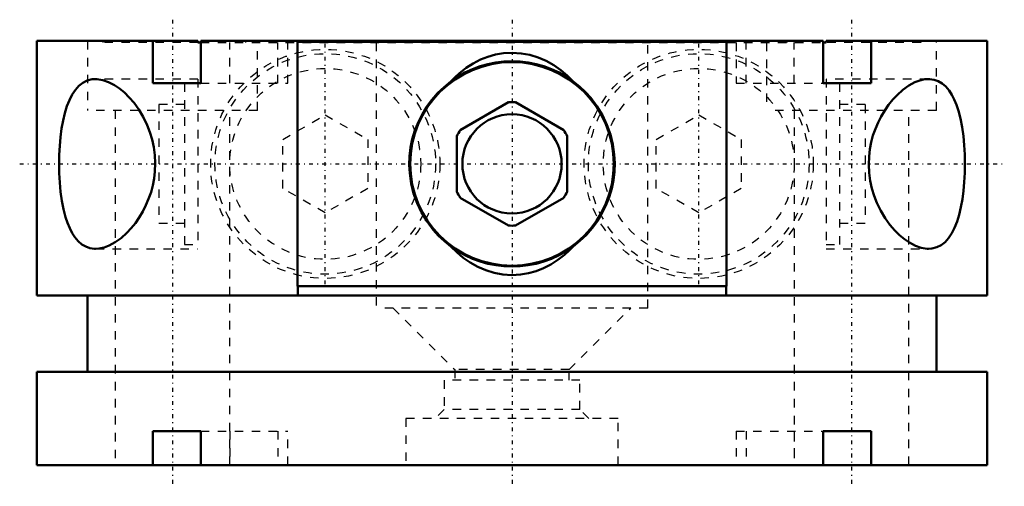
# Model space of a CAD drawing. Header units: millimetres. Extents: x -58 to 58, y -2 to 52.
import ezdxf

# ---------------------------------------------------------------- set-up
doc = ezdxf.new("R2010")
doc.units = ezdxf.units.MM
doc.linetypes.add('Center', pattern=[1.5, 0.45, -0.5, 0.05, -0.5])
doc.linetypes.add('Dashed', pattern=[2, 1, -1])
for name, color, linetype, lineweight in [('AM_0', 7, 'Continuous', 50), ('AM_7', 7, 'Center', 25), ('AM_9', 6, 'Dashed', 25)]:
    doc.layers.add(name, color=color, linetype=linetype, lineweight=lineweight)

msp = doc.modelspace()

# ---------------------------------------------------------------- linework, layer by layer
at = {"layer": 'AM_0'}
for p, q in [((-56, 50), (-37.01, 50)), ((-56, 50), (-56, 20)), ((-42.33, 45), (-42.33, 50)), ((-37.01, 50), (-37.01, 49.8)), ((-36.67, 50), (-36.67, 45)), ((36.67, 50), (-36.67, 50)), ((-25.26, 49.9), (25.26, 49.9)), ((-25.26, 49.9), (-25.26, 21.1)), ((-25.22, 50), (-25.22, 49.9)), ((25.22, 49.9), (25.22, 50)), ((25.26, 49.9), (25.26, 21.1)), ((36.67, 45), (36.67, 50)), ((37.01, 50), (56, 50)), ((37.01, 49.8), (37.01, 50)), ((42.33, 50), (42.33, 45)), ((56, 20), (56, 50)), ((-37.01, 49.8), (-36.67, 49.8)), ((36.67, 49.8), (37.01, 49.8)), ((-36.67, 45), (-42.33, 45)), ((42.33, 45), (36.67, 45)), ((-6.09, 39.49), (-0.41, 42.77)), ((0.41, 42.77), (6.09, 39.49)), ((-6.5, 32.22), (-6.5, 38.78)), ((6.5, 38.78), (6.5, 32.22)), ((-0.41, 28.23), (-6.09, 31.51)), ((6.09, 31.51), (0.41, 28.23)), ((-25.26, 21.1), (25.26, 21.1)), ((-25.22, 21.1), (-25.22, 20)), ((25.22, 20), (25.22, 21.1)), ((56, 20), (-56, 20)), ((-50, 20), (-50, 11)), ((50, 11), (50, 20)), ((-56, 11), (-56, 0)), ((56, 11), (-56, 11)), ((56, 0), (56, 11)), ((-42.33, 4), (-42.33, 0)), ((-36.67, 4), (-42.33, 4)), ((-36.67, 0), (-36.67, 4)), ((36.67, 4), (36.67, 0)), ((42.33, 4), (36.67, 4)), ((42.33, 0), (42.33, 4)), ((56, 0), (-56, 0))]:
    msp.add_line(p, q, dxfattribs=at)
for points in [[(7.21, 45.22), (6.51, 45.92), (5.75, 46.56), (4.93, 47.13), (4.04, 47.64), (3.09, 48.04), (2.1, 48.35), (1.08, 48.53), (0.03, 48.6), (-1.01, 48.54), (-1.94, 48.38), (-2.84, 48.13), (-3.72, 47.79), (-4.59, 47.34), (-5.41, 46.81), (-6.18, 46.21), (-6.71, 45.73), (-7.21, 45.22)], [(-53.36, 35.5), (-53.34, 36.57), (-53.28, 37.64), (-53.19, 38.67), (-53.06, 39.67), (-52.89, 40.61), (-52.68, 41.49), (-52.43, 42.3), (-52.14, 43.03), (-51.81, 43.68), (-51.43, 44.24), (-51.02, 44.71), (-50.56, 45.06), (-50.04, 45.33), (-49.48, 45.47), (-49.06, 45.5)], [(-49.06, 45.5), (-48.9, 45.5), (-48.22, 45.39), (-47.53, 45.15), (-46.82, 44.78), (-46.24, 44.38), (-45.66, 43.9), (-45.09, 43.33), (-44.53, 42.69), (-43.97, 41.91), (-43.45, 41.04), (-42.99, 40.08), (-42.67, 39.26), (-42.41, 38.39), (-42.21, 37.48), (-42.08, 36.54), (-42.04, 35.58), (-42.07, 34.62), (-42.17, 33.78), (-42.32, 32.95), (-42.53, 32.16), (-42.81, 31.37), (-43.12, 30.62), (-43.48, 29.91), (-43.91, 29.19), (-44.37, 28.52), (-44.86, 27.92), (-45.36, 27.38), (-46.05, 26.76), (-46.76, 26.26), (-47.46, 25.88), (-48.05, 25.66), (-48.63, 25.53), (-49.06, 25.5)], [(49.06, 25.5), (48.9, 25.5), (48.22, 25.61), (47.53, 25.85), (46.82, 26.22), (46.24, 26.62), (45.66, 27.1), (45.09, 27.67), (44.53, 28.31), (43.97, 29.09), (43.45, 29.96), (42.99, 30.92), (42.67, 31.74), (42.41, 32.61), (42.21, 33.52), (42.08, 34.46), (42.04, 35.42), (42.07, 36.38), (42.17, 37.22), (42.32, 38.05), (42.53, 38.84), (42.81, 39.63), (43.12, 40.38), (43.48, 41.09), (43.91, 41.81), (44.37, 42.48), (44.86, 43.08), (45.36, 43.62), (46.05, 44.24), (46.76, 44.74), (47.46, 45.12), (48.05, 45.34), (48.63, 45.47), (49.06, 45.5)], [(49.06, 45.5), (49.19, 45.5), (49.72, 45.42), (50.21, 45.25), (50.67, 44.98), (51.11, 44.62), (51.5, 44.15), (51.82, 43.66), (52.11, 43.09), (52.38, 42.46), (52.61, 41.76), (52.84, 40.84), (53.03, 39.84), (53.18, 38.78), (53.28, 37.71), (53.34, 36.61), (53.36, 35.5)], [(-7.21, 45.22), (-8.01, 44.56), (-8.76, 43.84), (-9.44, 43.06), (-10.06, 42.23), (-10.6, 41.34), (-11.06, 40.4), (-11.45, 39.42), (-11.75, 38.41), (-11.94, 37.42), (-12.06, 36.42), (-12.1, 35.41), (-12.05, 34.4), (-11.88, 33.2), (-11.59, 32.02), (-11.18, 30.88), (-10.65, 29.76), (-10.01, 28.71), (-9.27, 27.73), (-8.64, 27.03), (-7.95, 26.38), (-7.21, 25.78)], [(7.21, 25.78), (8.01, 26.44), (8.76, 27.16), (9.44, 27.94), (10.06, 28.77), (10.6, 29.66), (11.06, 30.6), (11.45, 31.58), (11.75, 32.59), (11.94, 33.58), (12.06, 34.58), (12.1, 35.59), (12.05, 36.6), (11.88, 37.8), (11.59, 38.98), (11.18, 40.12), (10.65, 41.24), (10.01, 42.29), (9.27, 43.27), (8.64, 43.97), (7.95, 44.62), (7.21, 45.22)], [(-49.06, 25.5), (-49.19, 25.5), (-49.72, 25.58), (-50.21, 25.75), (-50.67, 26.02), (-51.11, 26.38), (-51.5, 26.85), (-51.82, 27.34), (-52.11, 27.91), (-52.38, 28.54), (-52.61, 29.24), (-52.84, 30.16), (-53.03, 31.16), (-53.18, 32.22), (-53.28, 33.29), (-53.34, 34.39), (-53.36, 35.5)], [(53.36, 35.5), (53.34, 34.43), (53.28, 33.36), (53.19, 32.33), (53.06, 31.33), (52.89, 30.39), (52.68, 29.51), (52.43, 28.7), (52.14, 27.97), (51.81, 27.32), (51.43, 26.76), (51.02, 26.29), (50.56, 25.94), (50.04, 25.67), (49.48, 25.53), (49.06, 25.5)], [(-7.21, 25.78), (-6.51, 25.08), (-5.75, 24.44), (-4.93, 23.87), (-4.04, 23.36), (-3.09, 22.96), (-2.1, 22.65), (-1.08, 22.47), (-0.03, 22.4), (1.01, 22.46), (1.94, 22.62), (2.84, 22.87), (3.72, 23.21), (4.59, 23.66), (5.41, 24.19), (6.18, 24.79), (6.71, 25.27), (7.21, 25.78)]]:
    msp.add_lwpolyline(points, dxfattribs=at)
for radius in [12, 5.85]:
    msp.add_circle((0, 35.5), radius, dxfattribs=at)
for radius, start, end in [(12.1, 53.419, 126.581), (7.28, 86.7655, 93.2345), (7.28, 146.7655, 153.2345), (7.28, 26.7655, 33.2345), (7.28, 206.7655, 213.2345), (7.28, 326.7655, 333.2345), (7.28, 266.7655, 273.2345), (12.1, 233.419, 306.581)]:
    msp.add_arc((0, 35.5), radius, start, end, dxfattribs=at)
at = {"layer": 'AM_7'}
for p, q in [((-40, 52.5), (-40, -2.5)), ((0, 52.5), (0, -2.5)), ((40, 52.5), (40, -2.5)), ((-22, 21.32), (-22, 49.67)), ((22, 21.32), (22, 49.67)), ((-58, 35.5), (58, 35.5))]:
    msp.add_line(p, q, dxfattribs=at)
at = {"layer": 'AM_9'}
for p, q in [((-50, 50), (-50, 41.8)), ((-48.15, 49.8), (-48.15, 50)), ((-35.86, 50), (-35.86, 49.8)), ((-32.36, 49.8), (-32.36, 50)), ((-31.35, 49.8), (-31.35, 50)), ((-25.22, 49.9), (-25.22, 21.1)), ((25.22, 21.1), (25.22, 49.9)), ((31.35, 50), (31.35, 49.8)), ((32.36, 50), (32.36, 49.8)), ((35.86, 49.8), (35.86, 50)), ((48.15, 50), (48.15, 49.8)), ((50, 41.8), (50, 50)), ((-37.01, 49.8), (-48.15, 49.8)), ((-36.67, 49.8), (36.67, 49.8)), ((-33.23, 45), (-33.23, 49.8)), ((-30, 41.8), (-30, 49.8)), ((-27.58, 45), (-27.58, 49.8)), ((-26.41, 45), (-26.41, 49.8)), ((-16, 49.8), (-16, 18.5)), ((16, 18.5), (16, 49.8)), ((26.41, 49.8), (26.41, 45)), ((27.58, 45), (27.58, 49.8)), ((30, 49.8), (30, 41.8)), ((33.23, 45), (33.23, 49.8)), ((48.15, 49.8), (37.01, 49.8)), ((-37, 45.5), (-49.06, 45.5)), ((-37, 45.5), (-37, 25.5)), ((49.06, 45.5), (37, 45.5)), ((37, 45.5), (37, 25.5)), ((-38.6, 45), (-38.6, 26)), ((-36.67, 45), (-26.41, 45)), ((26.41, 45), (36.67, 45)), ((38.6, 45), (38.6, 26)), ((-30, 41.8), (-50, 41.8)), ((-46.75, 41.8), (-46.75, 0)), ((-38.6, 42.5), (-41.6, 42.5)), ((-41.6, 42.5), (-41.6, 28.5)), ((-33.25, 0), (-33.25, 41.8)), ((50, 41.8), (30, 41.8)), ((33.25, 41.8), (33.25, 0)), ((41.6, 42.5), (38.6, 42.5)), ((41.6, 42.5), (41.6, 28.5)), ((46.75, 0), (46.75, 41.8)), ((-27, 38.39), (-22, 41.27)), ((-22, 41.27), (-17, 38.39)), ((17, 38.39), (22, 41.27)), ((22, 41.27), (27, 38.39)), ((-27, 32.61), (-27, 38.39)), ((-17, 38.39), (-17, 32.61)), ((17, 32.61), (17, 38.39)), ((27, 38.39), (27, 32.61)), ((-22, 29.73), (-27, 32.61)), ((-17, 32.61), (-22, 29.73)), ((22, 29.73), (17, 32.61)), ((27, 32.61), (22, 29.73)), ((-41.6, 28.5), (-38.6, 28.5)), ((38.6, 28.5), (41.6, 28.5)), ((-38.6, 26), (-37, 26)), ((37, 26), (38.6, 26)), ((-49.06, 25.5), (-37, 25.5)), ((37, 25.5), (49.06, 25.5)), ((16, 18.5), (-16, 18.5)), ((-14, 18.5), (-6.75, 11.25)), ((6.75, 11.25), (14, 18.5)), ((-6.75, 11.25), (-6.75, 10)), ((6.75, 11.25), (-6.75, 11.25)), ((6.75, 10), (6.75, 11.25)), ((-8, 10), (-8, 6.56)), ((8, 10), (-8, 10)), ((8, 6.56), (8, 10)), ((-8, 6.56), (-9.06, 5.5)), ((8, 6.56), (-8, 6.56)), ((9.06, 5.5), (8, 6.56)), ((-12.5, 5.5), (-12.5, 0)), ((12.5, 5.5), (-12.5, 5.5)), ((12.5, 0), (12.5, 5.5)), ((-36.67, 4), (-26.41, 4)), ((-33.23, 4), (-33.23, 0)), ((-27.58, 4), (-27.58, 0)), ((-26.41, 0), (-26.41, 4)), ((26.41, 4), (26.41, 0)), ((26.41, 4), (36.67, 4)), ((27.58, 4), (27.58, 0)), ((33.23, 4), (33.23, 0))]:
    msp.add_line(p, q, dxfattribs=at)
for centre, radius in [((-22, 35.5), 13.5), ((22, 35.5), 13.5), ((-22, 35.5), 13), ((22, 35.5), 13), ((-22, 35.5), 11.25), ((22, 35.5), 11.25)]:
    msp.add_circle(centre, radius, dxfattribs=at)

doc.saveas('drawing.dxf')
